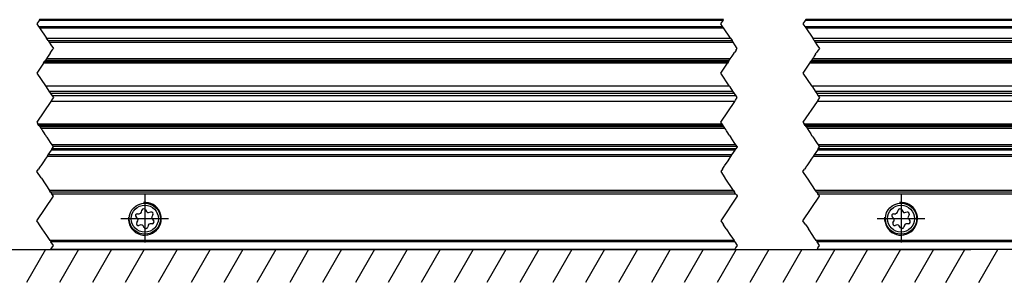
# Model space of a CAD drawing. Header units: millimetres. Extents: x -746 to 1206, y -530 to 959.
# Tile 9 of 46: x -481 to -361, y 205 to 237. Entities that reach past the tile are written whole.
import ezdxf

# ---------------------------------------------------------------- set-up
doc = ezdxf.new("R2010")
doc.units = ezdxf.units.MM
doc.linetypes.add('DOT_CENTER', pattern=[14, 12, -1, 0, -1])
doc.layers.add('1', color=7, linetype='Continuous')

# ---------------------------------------------------------------- blocks, each defined once
blk = doc.blocks.new('SOPORTE_SV2-T__7', base_point=(-582.95, 208.55))
at = {"color": 2, "linetype": 'DOT_CENTER'}
for p, q in [((-476.84, 220.67), (-477.23, 220.09)), ((-476.82, 220.69), (-476.84, 220.67)), ((-394.02, 220.09), (-393.63, 220.67)), ((-393.63, 220.67), (-393.61, 220.69)), ((-383.63, 220.67), (-384.02, 220.09)), ((-383.61, 220.69), (-383.63, 220.67)), ((-477.7, 219.37), (-478.12, 218.75)), ((-477.58, 219.55), (-477.7, 219.37)), ((-477.35, 219.9), (-477.58, 219.55)), ((-477.23, 220.09), (-477.35, 219.9)), ((-394.91, 218.75), (-394.5, 219.37)), ((-394.5, 219.37), (-394.37, 219.55)), ((-394.37, 219.55), (-394.14, 219.9)), ((-394.14, 219.9), (-394.02, 220.09)), ((-384.5, 219.37), (-384.91, 218.75)), ((-384.37, 219.55), (-384.5, 219.37)), ((-384.14, 219.9), (-384.37, 219.55)), ((-384.02, 220.09), (-384.14, 219.9)), ((-478.58, 218.05), (-478.38, 218.35)), ((-478.08, 217.3), (-478.58, 218.05)), ((-478.25, 218.55), (-478.38, 218.35)), ((-478.18, 218.65), (-478.25, 218.55)), ((-478.12, 218.75), (-478.18, 218.65)), ((-395.18, 218.35), (-395.38, 218.05)), ((-395.38, 218.05), (-394.87, 217.3)), ((-395.18, 218.35), (-395.04, 218.55)), ((-395.04, 218.55), (-394.98, 218.65)), ((-394.98, 218.65), (-394.91, 218.75)), ((-385.38, 218.05), (-385.18, 218.35)), ((-384.87, 217.3), (-385.38, 218.05)), ((-385.04, 218.55), (-385.18, 218.35)), ((-384.98, 218.65), (-385.04, 218.55)), ((-384.91, 218.75), (-384.98, 218.65)), ((-478.08, 217.3), (-478.04, 217.23)), ((-478.04, 217.23), (-477.05, 215.75)), ((-394.83, 217.23), (-394.87, 217.3)), ((-393.84, 215.75), (-394.83, 217.23)), ((-384.83, 217.23), (-384.87, 217.3)), ((-383.84, 215.75), (-384.83, 217.23)), ((-476.92, 215.55), (-477.05, 215.75)), ((-393.84, 215.75), (-393.71, 215.55)), ((-383.71, 215.55), (-383.84, 215.75)), ((-478.58, 212.05), (-476.58, 215.05)), ((-476.92, 215.55), (-476.78, 215.35)), ((-476.69, 215.2), (-476.78, 215.35)), ((-476.6, 215.07), (-476.69, 215.2)), ((-476.58, 215.05), (-476.6, 215.07)), ((-393.38, 215.05), (-395.38, 212.05)), ((-393.58, 215.35), (-393.71, 215.55)), ((-393.58, 215.35), (-393.48, 215.2)), ((-393.48, 215.2), (-393.39, 215.07)), ((-393.39, 215.07), (-393.38, 215.05)), ((-385.38, 212.05), (-383.38, 215.05)), ((-383.71, 215.55), (-383.58, 215.35)), ((-383.48, 215.2), (-383.58, 215.35)), ((-383.39, 215.07), (-383.48, 215.2)), ((-383.38, 215.05), (-383.39, 215.07)), ((-478.38, 211.75), (-478.58, 212.05)), ((-395.38, 212.05), (-395.18, 211.75)), ((-385.18, 211.75), (-385.38, 212.05)), ((-478.25, 211.55), (-478.38, 211.75)), ((-477.92, 211.05), (-478.25, 211.55)), ((-477.38, 210.25), (-477.92, 211.05)), ((-395.18, 211.75), (-395.04, 211.55)), ((-394.71, 211.05), (-395.04, 211.55)), ((-394.71, 211.05), (-394.18, 210.25)), ((-385.04, 211.55), (-385.18, 211.75)), ((-385.04, 211.55), (-384.71, 211.05)), ((-384.18, 210.25), (-384.71, 211.05)), ((-476.97, 209.63), (-477.38, 210.25)), ((-476.97, 209.63), (-476.88, 209.49)), ((-394.18, 210.25), (-394.04, 210.05)), ((-394.04, 210.05), (-393.76, 209.63)), ((-393.67, 209.49), (-393.76, 209.63)), ((-384.04, 210.05), (-384.18, 210.25)), ((-383.76, 209.63), (-384.04, 210.05)), ((-383.76, 209.63), (-383.67, 209.49)), ((-476.88, 208.61), (-476.92, 208.55)), ((-476.58, 209.05), (-476.88, 209.49)), ((-476.88, 208.61), (-476.78, 208.75)), ((-476.78, 208.75), (-476.58, 209.05)), ((-393.71, 208.55), (-393.67, 208.61)), ((-393.67, 209.49), (-393.38, 209.05)), ((-393.58, 208.75), (-393.67, 208.61)), ((-393.38, 209.05), (-393.58, 208.75)), ((-383.67, 208.61), (-383.71, 208.55)), ((-383.38, 209.05), (-383.67, 209.49)), ((-383.58, 208.75), (-383.67, 208.61)), ((-383.58, 208.75), (-383.38, 209.05))]:
    blk.add_line(p, q, dxfattribs=at)
at = {"color": 3, "linetype": 'Continuous'}
for p, q in [((-393.63, 220.67), (-476.84, 220.67)), ((-251.63, 220.67), (-383.63, 220.67)), ((-394.14, 219.9), (-477.35, 219.9)), ((-394.02, 220.09), (-477.23, 220.09)), ((-252.14, 219.9), (-384.14, 219.9)), ((-252.02, 220.09), (-384.02, 220.09)), ((-393.84, 215.75), (-477.05, 215.75)), ((-251.84, 215.75), (-383.84, 215.75)), ((-476.78, 215.35), (-393.58, 215.35)), ((-383.58, 215.35), (-251.58, 215.35)), ((-393.76, 209.63), (-476.97, 209.63)), ((-251.76, 209.63), (-383.76, 209.63)), ((-393.67, 209.49), (-476.88, 209.49)), ((-476.88, 208.61), (-393.67, 208.61)), ((-251.67, 209.49), (-383.67, 209.49)), ((-383.67, 208.61), (-251.67, 208.61))]:
    blk.add_line(p, q, dxfattribs=at)
at = {"color": 7, "linetype": 'Continuous'}
for p, q in [((-393.61, 220.69), (-476.82, 220.69)), ((-251.62, 220.69), (-383.61, 220.69)), ((-393.71, 215.55), (-476.92, 215.55)), ((-251.71, 215.55), (-383.71, 215.55)), ((-465.87, 213.08), (-465.8, 213.33)), ((-465.37, 213.39), (-465.24, 213.16)), ((-373.87, 213.08), (-373.8, 213.33)), ((-373.37, 213.39), (-373.24, 213.16)), ((-466.34, 212.33), (-466.52, 212.52)), ((-466.43, 211.82), (-466.3, 212.05)), ((-466.35, 212.91), (-466.09, 212.91)), ((-464.99, 213.05), (-464.73, 213.12)), ((-464.47, 212.78), (-464.6, 212.55)), ((-464.56, 212.27), (-464.38, 212.08)), ((-374.34, 212.33), (-374.52, 212.52)), ((-374.43, 211.82), (-374.3, 212.05)), ((-374.35, 212.91), (-374.09, 212.91)), ((-372.99, 213.05), (-372.73, 213.12)), ((-372.47, 212.78), (-372.6, 212.55)), ((-372.56, 212.27), (-372.38, 212.08)), ((-465.92, 211.55), (-466.17, 211.48)), ((-465.53, 211.21), (-465.66, 211.44)), ((-465.03, 211.52), (-465.1, 211.27)), ((-464.55, 211.69), (-464.81, 211.69)), ((-373.92, 211.55), (-374.17, 211.48)), ((-373.53, 211.21), (-373.66, 211.44)), ((-373.03, 211.52), (-373.1, 211.27)), ((-372.55, 211.69), (-372.81, 211.69)), ((-393.71, 208.55), (-476.92, 208.55)), ((-251.71, 208.55), (-383.71, 208.55))]:
    blk.add_line(p, q, dxfattribs=at)
for centre, radius in [((-465.45, 212.3), 1.9), ((-465.45, 212.3), 1.65), ((-373.45, 212.3), 1.9), ((-373.45, 212.3), 1.65)]:
    blk.add_circle(centre, radius, dxfattribs=at)
for centre, start, end in [((-465.57, 213.27), 30.1519, 163.8716), ((-373.57, 213.27), 30.1519, 163.8716), ((-466.35, 212.68), 90.5656, 223.8716), ((-466.5, 212.17), 330.5656, 43.8716), ((-466.09, 213.15), 270.5656, 343.8716), ((-465.04, 213.28), 210.1519, 283.4579), ((-464.67, 212.89), 330.5656, 103.4579), ((-464.4, 212.43), 150.5656, 223.8716), ((-464.55, 211.92), 270.5656, 43.8716), ((-374.35, 212.68), 90.5656, 223.8716), ((-374.5, 212.17), 330.5656, 43.8716), ((-374.09, 213.15), 270.5656, 343.8716), ((-373.04, 213.28), 210.1519, 283.4579), ((-372.67, 212.89), 330.5656, 103.4579), ((-372.4, 212.43), 150.5656, 223.8716), ((-372.55, 211.92), 270.5656, 43.8716), ((-466.23, 211.71), 150.5656, 283.8716), ((-465.86, 211.32), 30.5656, 103.8716), ((-465.33, 211.33), 210.5656, 343.8706), ((-464.81, 211.45), 90.5656, 163.8706), ((-374.23, 211.71), 150.5656, 283.8716), ((-373.86, 211.32), 30.5656, 103.8716), ((-373.33, 211.33), 210.5656, 343.8706), ((-372.81, 211.45), 90.5656, 163.8706)]:
    blk.add_arc(centre, 0.233, start, end, dxfattribs=at)
at = {"layer": '1', "color": 2, "linetype": 'DOT_CENTER'}
for p, q in [((-465.45, 215.2), (-465.45, 209.4)), ((-373.45, 215.2), (-373.45, 209.4)), ((-462.55, 212.3), (-468.35, 212.3)), ((-370.55, 212.3), (-376.35, 212.3))]:
    blk.add_line(p, q, dxfattribs=at)
at = {"layer": '1', "color": 30, "linetype": 'Continuous'}
for centre in [(-465.45, 212.3), (-373.45, 212.3)]:
    blk.add_arc(centre, 2, 175, 95, dxfattribs=at)
blk = doc.blocks.new('REGLA_SV2-820-T__8', base_point=(-579.95, 218.55))
at = {"color": 2, "linetype": 'DOT_CENTER'}
for p, q in [((-478.32, 236.45), (-478.58, 236.05)), ((-478.58, 236.05), (-478.37, 235.73)), ((-478.25, 236.55), (-478.32, 236.45)), ((-395.38, 236.05), (-395.11, 236.45)), ((-395.16, 235.73), (-395.38, 236.05)), ((-395.11, 236.45), (-395.04, 236.55)), ((-385.11, 236.45), (-385.38, 236.05)), ((-385.38, 236.05), (-385.16, 235.73)), ((-385.04, 236.55), (-385.11, 236.45)), ((-478.37, 235.73), (-478.25, 235.55)), ((-478.25, 235.55), (-477.41, 234.29)), ((-395.04, 235.55), (-395.16, 235.73)), ((-394.2, 234.29), (-395.04, 235.55)), ((-385.16, 235.73), (-385.04, 235.55)), ((-385.04, 235.55), (-384.2, 234.29)), ((-477.22, 234.01), (-477.41, 234.29)), ((-477.22, 234.01), (-477.09, 233.81)), ((-477.09, 233.81), (-476.89, 233.5)), ((-394.2, 234.29), (-394.01, 234.01)), ((-393.88, 233.81), (-394.01, 234.01)), ((-393.68, 233.5), (-393.88, 233.81)), ((-384.01, 234.01), (-384.2, 234.29)), ((-384.01, 234.01), (-383.88, 233.81)), ((-383.88, 233.81), (-383.68, 233.5)), ((-476.93, 232.53), (-477.05, 232.35)), ((-476.93, 232.53), (-476.81, 232.72)), ((-476.89, 233.5), (-476.58, 233.05)), ((-476.81, 232.72), (-476.73, 232.83)), ((-476.71, 232.87), (-476.73, 232.83)), ((-476.58, 233.05), (-476.71, 232.87)), ((-393.84, 232.35), (-393.72, 232.53)), ((-393.6, 232.72), (-393.72, 232.53)), ((-393.38, 233.05), (-393.68, 233.5)), ((-393.52, 232.83), (-393.6, 232.72)), ((-393.52, 232.83), (-393.5, 232.87)), ((-393.5, 232.87), (-393.38, 233.05)), ((-383.84, 232.35), (-383.77, 232.46)), ((-383.72, 232.53), (-383.77, 232.46)), ((-383.6, 232.72), (-383.72, 232.53)), ((-383.68, 233.5), (-383.38, 233.05)), ((-383.52, 232.83), (-383.6, 232.72)), ((-383.5, 232.87), (-383.52, 232.83)), ((-383.38, 233.05), (-383.5, 232.87)), ((-477.79, 231.24), (-478.58, 230.05)), ((-477.79, 231.24), (-477.66, 231.44)), ((-477.56, 231.58), (-477.66, 231.44)), ((-477.51, 231.66), (-477.56, 231.58)), ((-477.43, 231.78), (-477.51, 231.66)), ((-477.32, 231.94), (-477.43, 231.78)), ((-477.22, 232.09), (-477.32, 231.94)), ((-477.14, 232.21), (-477.22, 232.09)), ((-477.05, 232.35), (-477.14, 232.21)), ((-395.38, 230.05), (-394.58, 231.24)), ((-394.45, 231.44), (-394.58, 231.24)), ((-394.45, 231.44), (-394.35, 231.58)), ((-394.35, 231.58), (-394.3, 231.66)), ((-394.3, 231.66), (-394.22, 231.78)), ((-394.22, 231.78), (-394.11, 231.94)), ((-394.11, 231.94), (-394.01, 232.09)), ((-394.01, 232.09), (-393.93, 232.21)), ((-393.93, 232.21), (-393.84, 232.35)), ((-384.58, 231.24), (-385.38, 230.05)), ((-384.45, 231.44), (-384.58, 231.24)), ((-384.35, 231.58), (-384.45, 231.44)), ((-384.3, 231.66), (-384.35, 231.58)), ((-384.22, 231.78), (-384.3, 231.66)), ((-384.11, 231.95), (-384.22, 231.78)), ((-384.01, 232.09), (-384.11, 231.95)), ((-383.93, 232.21), (-384.01, 232.09)), ((-383.84, 232.35), (-383.93, 232.21)), ((-478.58, 230.05), (-477.55, 228.5)), ((-394.34, 228.5), (-395.38, 230.05)), ((-385.38, 230.05), (-384.34, 228.5)), ((-477.55, 228.5), (-477.45, 228.35)), ((-477.45, 228.35), (-477.11, 227.84)), ((-477.11, 227.84), (-476.92, 227.55)), ((-394.24, 228.35), (-394.34, 228.5)), ((-393.9, 227.84), (-394.24, 228.35)), ((-393.71, 227.55), (-393.9, 227.84)), ((-384.34, 228.5), (-384.24, 228.35)), ((-384.24, 228.35), (-383.9, 227.84)), ((-383.9, 227.84), (-383.71, 227.55)), ((-476.88, 226.6), (-478.58, 224.05)), ((-476.92, 227.55), (-476.73, 227.26)), ((-476.79, 226.75), (-476.88, 226.6)), ((-476.58, 227.05), (-476.79, 226.75)), ((-476.73, 227.26), (-476.58, 227.05)), ((-395.38, 224.05), (-393.67, 226.6)), ((-393.52, 227.26), (-393.71, 227.55)), ((-393.67, 226.6), (-393.58, 226.75)), ((-393.58, 226.75), (-393.38, 227.05)), ((-393.38, 227.05), (-393.52, 227.26)), ((-383.67, 226.6), (-385.38, 224.05)), ((-383.71, 227.55), (-383.52, 227.26)), ((-383.58, 226.75), (-383.67, 226.6)), ((-383.38, 227.05), (-383.58, 226.75)), ((-383.52, 227.26), (-383.38, 227.05)), ((-478.58, 224.05), (-478.46, 223.86)), ((-395.25, 223.86), (-395.38, 224.05)), ((-385.38, 224.05), (-385.25, 223.86)), ((-478.33, 223.66), (-478.46, 223.86)), ((-478.33, 223.66), (-478.23, 223.52)), ((-478.23, 223.52), (-478.18, 223.44)), ((-478.18, 223.44), (-478.1, 223.32)), ((-478.1, 223.32), (-477.99, 223.15)), ((-477.99, 223.15), (-477.89, 223.01)), ((-477.89, 223.01), (-477.81, 222.89)), ((-477.81, 222.89), (-477.72, 222.75)), ((-395.25, 223.86), (-395.12, 223.66)), ((-395.02, 223.52), (-395.12, 223.66)), ((-394.97, 223.44), (-395.02, 223.52)), ((-394.89, 223.32), (-394.97, 223.44)), ((-394.78, 223.15), (-394.89, 223.32)), ((-394.68, 223.01), (-394.78, 223.15)), ((-394.6, 222.89), (-394.68, 223.01)), ((-394.51, 222.75), (-394.6, 222.89)), ((-385.12, 223.66), (-385.25, 223.86)), ((-385.12, 223.66), (-385.02, 223.52)), ((-385.02, 223.52), (-384.97, 223.44)), ((-384.97, 223.44), (-384.89, 223.32)), ((-384.89, 223.32), (-384.78, 223.15)), ((-384.78, 223.15), (-384.68, 223.01)), ((-384.68, 223.01), (-384.6, 222.89)), ((-384.6, 222.89), (-384.51, 222.75)), ((-477.72, 222.75), (-477.6, 222.57)), ((-477.6, 222.57), (-477.47, 222.38)), ((-477.4, 222.27), (-477.47, 222.38)), ((-477.4, 222.27), (-477.37, 222.23)), ((-477.37, 222.23), (-476.95, 221.6)), ((-394.39, 222.57), (-394.51, 222.75)), ((-394.27, 222.38), (-394.39, 222.57)), ((-394.27, 222.38), (-394.19, 222.27)), ((-394.16, 222.23), (-394.19, 222.27)), ((-393.74, 221.6), (-394.16, 222.23)), ((-384.51, 222.75), (-384.44, 222.64)), ((-384.44, 222.64), (-384.39, 222.57)), ((-384.27, 222.38), (-384.39, 222.57)), ((-384.21, 222.3), (-384.27, 222.38)), ((-384.19, 222.27), (-384.21, 222.3)), ((-384.19, 222.27), (-383.74, 221.6)), ((-476.84, 220.67), (-477.23, 220.09)), ((-476.95, 221.6), (-476.75, 221.29)), ((-476.82, 220.69), (-476.84, 220.67)), ((-476.75, 220.81), (-476.82, 220.69)), ((-476.75, 221.29), (-476.61, 221.09)), ((-476.75, 220.81), (-476.58, 221.05)), ((-476.58, 221.05), (-476.61, 221.09)), ((-394.02, 220.09), (-393.63, 220.67)), ((-393.54, 221.29), (-393.74, 221.6)), ((-393.63, 220.67), (-393.61, 220.69)), ((-393.61, 220.69), (-393.54, 220.81)), ((-393.4, 221.09), (-393.54, 221.29)), ((-393.38, 221.05), (-393.54, 220.81)), ((-393.4, 221.09), (-393.38, 221.05)), ((-383.63, 220.67), (-384.02, 220.09)), ((-383.74, 221.6), (-383.54, 221.29)), ((-383.61, 220.69), (-383.63, 220.67)), ((-383.54, 220.81), (-383.61, 220.69)), ((-383.54, 221.29), (-383.4, 221.09)), ((-383.54, 220.81), (-383.38, 221.05)), ((-383.38, 221.05), (-383.4, 221.09)), ((-477.7, 219.37), (-478.12, 218.75)), ((-477.58, 219.55), (-477.7, 219.37)), ((-477.35, 219.9), (-477.58, 219.55)), ((-477.23, 220.09), (-477.35, 219.9)), ((-394.91, 218.75), (-394.5, 219.37)), ((-394.5, 219.37), (-394.37, 219.55)), ((-394.37, 219.55), (-394.14, 219.9)), ((-394.14, 219.9), (-394.02, 220.09)), ((-384.5, 219.37), (-384.91, 218.75)), ((-384.14, 219.9), (-384.37, 219.55)), ((-384.02, 220.09), (-384.14, 219.9)), ((-478.18, 218.65), (-478.25, 218.55)), ((-478.12, 218.75), (-478.18, 218.65)), ((-395.04, 218.55), (-394.98, 218.65)), ((-394.98, 218.65), (-394.91, 218.75)), ((-384.98, 218.65), (-385.04, 218.55)), ((-384.91, 218.75), (-384.98, 218.65))]:
    blk.add_line(p, q, dxfattribs=at)
at = {"color": 3, "linetype": 'Continuous'}
for p, q in [((-395.11, 236.45), (-478.32, 236.45)), ((-253.11, 236.45), (-385.11, 236.45)), ((-478.37, 235.73), (-395.16, 235.73)), ((-478.25, 235.55), (-395.04, 235.55)), ((-385.16, 235.73), (-253.16, 235.73)), ((-385.04, 235.55), (-253.04, 235.55)), ((-477.41, 234.29), (-394.2, 234.29)), ((-477.09, 233.81), (-393.88, 233.81)), ((-384.2, 234.29), (-252.2, 234.29)), ((-383.88, 233.81), (-251.88, 233.81)), ((-394.58, 231.24), (-477.79, 231.24)), ((-477.66, 231.44), (-394.45, 231.44)), ((-394.22, 231.78), (-477.43, 231.78)), ((-252.58, 231.24), (-384.58, 231.24)), ((-384.45, 231.44), (-252.45, 231.44)), ((-252.22, 231.78), (-384.22, 231.78)), ((-478.46, 223.86), (-395.25, 223.86)), ((-395.12, 223.66), (-478.33, 223.66)), ((-478.1, 223.32), (-394.89, 223.32)), ((-385.25, 223.86), (-253.25, 223.86)), ((-253.12, 223.66), (-385.12, 223.66)), ((-384.89, 223.32), (-252.89, 223.32)), ((-393.54, 221.29), (-476.75, 221.29)), ((-393.54, 220.81), (-476.75, 220.81)), ((-251.54, 221.29), (-383.54, 221.29)), ((-251.54, 220.81), (-383.54, 220.81))]:
    blk.add_line(p, q, dxfattribs=at)
at = {"color": 7, "linetype": 'Continuous'}
for p, q in [((-395.04, 236.55), (-478.25, 236.55)), ((-253.04, 236.55), (-385.04, 236.55)), ((-477.22, 234.01), (-394.01, 234.01)), ((-384.01, 234.01), (-252.01, 234.01)), ((-394.35, 231.58), (-477.56, 231.58)), ((-252.35, 231.58), (-384.35, 231.58)), ((-477.55, 228.5), (-394.34, 228.5)), ((-477.11, 227.84), (-393.9, 227.84)), ((-384.34, 228.5), (-252.34, 228.5)), ((-383.9, 227.84), (-251.9, 227.84)), ((-393.71, 227.55), (-476.92, 227.55)), ((-393.67, 226.6), (-476.88, 226.6)), ((-393.52, 227.26), (-476.73, 227.26)), ((-251.71, 227.55), (-383.71, 227.55)), ((-251.68, 226.6), (-383.67, 226.6)), ((-251.52, 227.26), (-383.52, 227.26)), ((-478.23, 223.52), (-395.02, 223.52)), ((-385.02, 223.52), (-253.02, 223.52)), ((-393.4, 221.09), (-476.61, 221.09)), ((-251.4, 221.09), (-383.4, 221.09))]:
    blk.add_line(p, q, dxfattribs=at)
blk = doc.blocks.new('REGLA_SV2-820-T__10', base_point=(-582.95, 208.55))
for name, p in [('REGLA_SV2-820-T__8', (-579.95, 218.55)), ('SOPORTE_SV2-T__7', (-582.95, 208.55))]:
    blk.add_blockref(name, p)
blk = doc.blocks.new('Bottom2', base_point=(-495.45, 222.55))
at = {"layer": '1', "color": 2, "linetype": 'Continuous'}
for p, q in [((-621.519, 208.55), (-364.969, 208.55)), ((-477.519, 208.55), (-479.828, 204.55)), ((-473.519, 208.55), (-475.828, 204.55)), ((-469.519, 208.55), (-471.828, 204.55)), ((-465.519, 208.55), (-467.828, 204.55)), ((-461.519, 208.55), (-463.828, 204.55)), ((-457.519, 208.55), (-459.828, 204.55)), ((-453.519, 208.55), (-455.828, 204.55)), ((-449.519, 208.55), (-451.828, 204.55)), ((-445.519, 208.55), (-447.828, 204.55)), ((-441.519, 208.55), (-443.828, 204.55)), ((-437.519, 208.55), (-439.828, 204.55)), ((-433.519, 208.55), (-435.828, 204.55)), ((-429.519, 208.55), (-431.828, 204.55)), ((-425.519, 208.55), (-427.828, 204.55)), ((-421.519, 208.55), (-423.828, 204.55)), ((-417.519, 208.55), (-419.828, 204.55)), ((-413.519, 208.55), (-415.828, 204.55)), ((-409.519, 208.55), (-411.828, 204.55)), ((-405.519, 208.55), (-407.828, 204.55)), ((-401.519, 208.55), (-403.828, 204.55)), ((-397.519, 208.55), (-399.828, 204.55)), ((-393.519, 208.55), (-395.828, 204.55)), ((-389.519, 208.55), (-391.828, 204.55)), ((-385.519, 208.55), (-387.828, 204.55)), ((-381.519, 208.55), (-383.828, 204.55)), ((-377.519, 208.55), (-379.828, 204.55)), ((-373.519, 208.55), (-375.828, 204.55)), ((-369.519, 208.55), (-371.828, 204.55)), ((-367.987, 204.55), (-365.678, 208.55)), ((-363.999, 204.55), (-361.689, 208.55))]:
    blk.add_line(p, q, dxfattribs=at)
blk.add_blockref('REGLA_SV2-820-T__10', (-582.95, 208.55))

msp = doc.modelspace()

# ---------------------------------------------------------------- block references
msp.add_blockref('Bottom2', (-495.45, 222.55))

doc.saveas('drawing.dxf')
